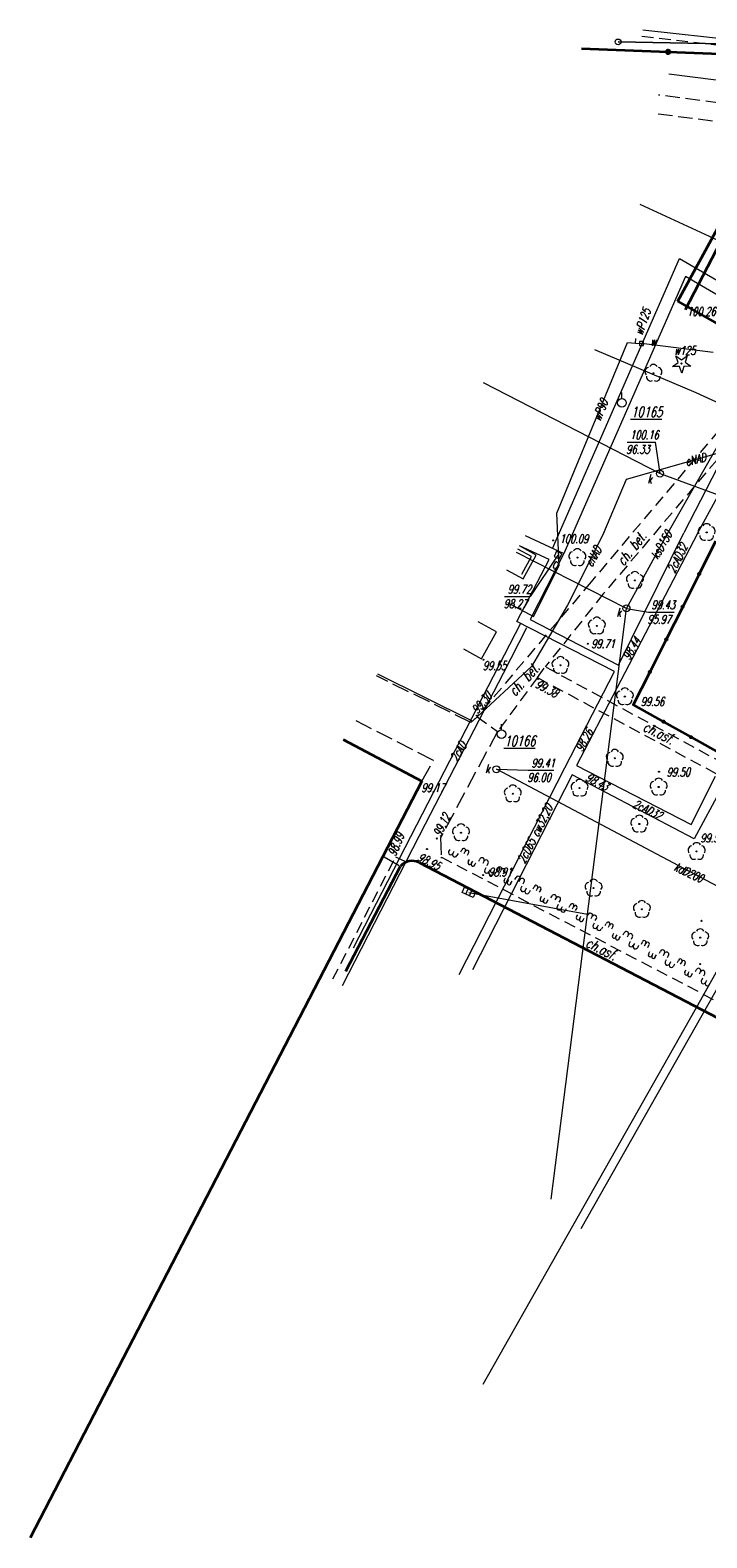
# Model space of a CAD drawing. Header units: metres. Extents: x 7502830 to 7503431, y 5814286 to 5814698.
# Tile 3 of 20: x 7502830 to 7502889, y 5814557 to 5814688. Entities that reach past the tile are written whole.
import ezdxf
from ezdxf.enums import TextEntityAlignment as Align

# ---------------------------------------------------------------- set-up
doc = ezdxf.new("R2010")
doc.units = ezdxf.units.M
doc.header["$MEASUREMENT"] = 0
for name, pattern in [('1', [0]), ('11', [3, 2.5, -0.5]), ('BUD', [0]), ('GDE', [0]), ('KOC', [1.5, 1, -0.5]), ('KOJ', [0]), ('KOU', [2, 1.5, -0.5]), ('SCH', [0]), ('UEB', [0]), ('UPC', [0]), ('UPE', [0]), ('UPK', [0]), ('UPT', [0]), ('UPW', [0]), ('WJD', [0]), ('WSQ', [1.75, 1.25, -0.5])]:
    doc.linetypes.add(name, pattern=pattern)
doc.layers.get('0').update_dxf_attribs({"linetype": 'CONTINUOUS'})
for name, color, linetype, lineweight in [('Dzialki', 7, 'GDE', 18), ('EBTPO_L_6', 7, 'WJD', 18), ('EBUPP_L_1', 7, 'BUD', 35), ('EDZPD_L_0', 7, 'GDE', 20), ('Punkty', 7, 'CONTINUOUS', 18), ('SDROK_T_1', 7, 'CONTINUOUS', 18), ('SDRPK_L_0', 7, 'KOJ', 35), ('SDRPK_L_1', 7, '11', 15), ('SDRPK_L_2', 7, 'KOC', 18), ('SDRPK_L_5', 7, '11', 18), ('SZNPS_T_0', 7, 'CONTINUOUS', 18), ('SZNPS_T_3', 7, 'CONTINUOUS', 18), ('SZOPO_L_0', 7, 'CONTINUOUS', 35), ('SZOPO_L_4', 7, 'CONTINUOUS', 35), ('SZOPO_L_5', 3, 'CONTINUOUS', 18), ('SZZPZ_T_0', 3, 'CONTINUOUS', 18), ('UCCOA_T_0', 6, 'CONTINUOUS', 18), ('UCCOC_T_0', 6, 'CONTINUOUS', 15), ('UCCOO_T_0', 6, 'CONTINUOUS', 15), ('UCCPA_T_1', 6, 'CONTINUOUS', 18), ('UCCPOR_L_1', 6, 'UPC', 18), ('UEEOO_T_0', 1, 'CONTINUOUS', 15), ('UEEPON_L_1', 1, 'UEB', 15), ('UKKOA_T_0', 3, 'CONTINUOUS', 15), ('UKKOA_T_2', 34, 'CONTINUOUS', 15), ('UKKOC_T_0', 3, 'CONTINUOUS', 15), ('UKKOC_T_2', 34, 'CONTINUOUS', 15), ('UKKOO_T_0', 3, 'CONTINUOUS', 15), ('UKKOO_T_2', 34, 'CONTINUOUS', 15), ('UKKPA_T_1', 7, 'CONTINUOUS', 18), ('UKKPA_T_5', 7, 'CONTINUOUS', 18), ('UKKPOD_L_1', 3, 'UPK', 18), ('UKKPOR_L_1', 34, 'UPK', 18), ('UTTPO_L_1', 30, 'UPT', 15), ('UWWOO_T_0', 150, 'CONTINUOUS', 15), ('UWWPA_T_0', 150, 'CONTINUOUS', 18), ('UWWPO_L_0', 150, 'UPW', 15), ('WUKOS_T_1', 7, 'CONTINUOUS', 15), ('WUKPS_L_6', 7, 'WSQ', 18), ('WWRPH_T_1', 7, 'CONTINUOUS', 18)]:
    doc.layers.add(name, color=color, linetype=linetype, lineweight=lineweight)
doc.styles.get("Standard").update_dxf_attribs({"font": 'Simplex.SHX', "width": 0.75})

# ---------------------------------------------------------------- blocks, each defined once
blk = doc.blocks.new('GRT')
at = {"linetype": 'Continuous'}
blk.add_circle((0, 0), 0.25, dxfattribs=at)
blk = doc.blocks.new('OSM')
at = {"linetype": 'Continuous'}
blk.add_line((0, 0.375), (0, 0.875), dxfattribs=at)
blk.add_circle((0, 0), 0.375, dxfattribs=at)
blk = doc.blocks.new('DLI')
at = {"color": 8, "linetype": 'Continuous', "lineweight": 5}
blk.add_circle((0, 0), 0.045, dxfattribs=at)
for centre, start, end in [((-0.36, 0.12), 102.1445, 221.86), ((0, 0.38), 30.1401, 149.8599), ((0.36, 0.12), 318.14, 77.8555), ((-0.22, -0.3), 174.1482, 293.8542), ((0.22, -0.3), 246.1458, 5.8518)]:
    blk.add_arc(centre, 0.375, start, end, dxfattribs=at)
blk = doc.blocks.new('DIG')
at = {"color": 8, "linetype": 'Continuous', "lineweight": 5}
for p, q in [((-0.78225, -0.26495), (-0.3012, 0.09375)), ((-0.3012, 0.09375), (-0.4937, 0.6621)), ((-0.4937, 0.6621), (-0.0039, 0.31545)), ((-0.0039, 0.31545), (0.4771, 0.67415)), ((0.4771, 0.67415), (0.2988, 0.1012)), ((0.2988, 0.1012), (0.7886, -0.24545)), ((-0.18225, -0.2575), (-0.78225, -0.26495)), ((0.01025, -0.82585), (-0.18225, -0.2575)), ((0.1886, -0.2529), (0.01025, -0.82585)), ((0.7886, -0.24545), (0.1886, -0.2529))]:
    blk.add_line(p, q, dxfattribs=at)
blk.add_circle((0, 0), 0.045, dxfattribs=at)
blk = doc.blocks.new('WLM')
at = {"linetype": 'Continuous'}
for p, q in [((0.25, 0.25), (-0.25, 0.25)), ((-0.25, 0.25), (-0.25, -0.25)), ((0.25, -0.25), (0.25, 0.25)), ((-0.25, -0.25), (0.25, -0.25))]:
    blk.add_line(p, q, dxfattribs=at)
blk = doc.blocks.new('WLZ')
at = {"linetype": 'Continuous'}
blk.add_circle((0, 0), 0.3, dxfattribs=at)
blk = doc.blocks.new('KRA')
at = {"linetype": 'Continuous'}
for p, q in [((-0.525, -0.25), (-0.525, 0.25)), ((-0.525, 0.25), (0.525, 0.25)), ((-0.175, -0.25), (-0.175, 0.25)), ((0.175, -0.25), (0.175, 0.25)), ((0.525, 0.25), (0.525, -0.25)), ((0.525, -0.25), (-0.525, -0.25))]:
    blk.add_line(p, q, dxfattribs=at)
blk = doc.blocks.new('ZAS')
at = {"linetype": 'Continuous'}
for p, q in [((0.175, 0.175), (-0.175, 0.175)), ((-0.175, 0.175), (-0.175, -0.175)), ((0.175, -0.175), (0.175, 0.175)), ((-0.175, -0.175), (0.175, -0.175))]:
    blk.add_line(p, q, dxfattribs=at)
blk = doc.blocks.new('WSU')
at = {"linetype": 'Continuous'}
blk.add_circle((0, 0), 0.045, dxfattribs=at)
blk = doc.blocks.new('WSP')
at = {"linetype": 'Continuous'}
blk.add_circle((0, 0), 0.045, dxfattribs=at)
blk = doc.blocks.new('fdsfdsgdgfd')
at = {"layer": 'Dzialki', "color": 8}
blk.add_line((-346.21, 269.35), (-365.43, 269.7), dxfattribs=at)
at = {"layer": 'EBTPO_L_6', "color": 8, "linetype": 'SCH'}
for p, q in [((-372.91, 225.27), (-374.09, 225.91)), ((-372.5, 225.39), (-373.95, 226.17)), ((-373.74, 223.73), (-372.91, 225.27)), ((-373.62, 223.32), (-372.5, 225.39)), ((-375.07, 224.11), (-373.62, 223.32)), ((-375.93, 218.77), (-377.5, 219.63)), ((-377.21, 216.42), (-375.93, 218.77)), ((-378.78, 217.28), (-377.21, 216.42))]:
    blk.add_line(p, q, dxfattribs=at)
at = {"layer": 'EBUPP_L_1', "color": 8, "linetype": 'BUD'}
for p, q in [((-389.18, 209.47), (-382.37, 205.87)), ((-382.37, 205.87), (-416.21, 140.52))]:
    blk.add_line(p, q, dxfattribs=at)
at = {"layer": 'EDZPD_L_0', "color": 8, "linetype": 'GDE'}
blk.add_line((-365.43, 269.7), (-346.21, 269.35), dxfattribs=at)
at = {"layer": 'SDRPK_L_0', "color": 8, "linetype": 'KOJ'}
for p, q in [((-388.94, 189.46), (-384.23, 198.52)), ((-382.6, 198.84), (-347.31, 180.44))]:
    blk.add_line(p, q, dxfattribs=at)
blk.add_arc((-383.22, 197.64), 1.34, 62.8075, 138.9218, dxfattribs=at)
at = {"layer": 'SDRPK_L_1', "color": 8, "linetype": 'KOU'}
for p, q in [((-378.14, 210.93), (-386.29, 214.95)), ((-381.38, 207.65), (-388.27, 211.19)), ((-375.83, 210.15), (-380.76, 201)), ((-382.37, 205.87), (-381.38, 207.65)), ((-380.76, 201), (-380.69, 199.31)), ((-385.62, 199.33), (-384.23, 198.52))]:
    blk.add_line(p, q, dxfattribs=at)
at = {"layer": 'SDRPK_L_1', "color": 8, "linetype": '11'}
blk.add_line((-378.14, 210.93), (-377.6, 211.43), dxfattribs=at)
at = {"layer": 'SDRPK_L_2', "color": 8, "linetype": 'KOC'}
for p, q in [((-363.36, 270.2), (-346.48, 268.26)), ((-353.82, 239.59), (-367.76, 223.07)), ((-353, 238.2), (-366.7, 222.04)), ((-367.76, 223.07), (-377.6, 211.43)), ((-366.7, 222.04), (-371.71, 215.73)), ((-372.39, 214.81), (-371.71, 215.73)), ((-354.91, 206.63), (-371.71, 215.73)), ((-372.39, 214.81), (-375.83, 210.15)), ((-372.39, 214.81), (-352.92, 204.35)), ((-377.6, 211.43), (-375.83, 210.15))]:
    blk.add_line(p, q, dxfattribs=at)
at = {"layer": 'SDRPK_L_5', "color": 8, "linetype": 'KOC'}
for p, q in [((-390.05, 188.78), (-384.65, 199.32)), ((-384.65, 199.32), (-383.78, 198.93)), ((-380.68, 199.2), (-380.69, 199.31)), ((-380.69, 199.31), (-346.98, 181.66))]:
    blk.add_line(p, q, dxfattribs=at)
at = {"layer": 'SZOPO_L_0', "color": 8}
for p, q in [((-368.59, 269.12), (-361.1, 268.84)), ((-361.1, 268.84), (-355.87, 268.65)), ((-359.6, 246.6), (-356.14, 253.25)), ((-357, 226.58), (-358.42, 223.75)), ((-358.42, 223.75), (-359.84, 220.93)), ((-359.84, 220.93), (-361.26, 218.1)), ((-361.26, 218.1), (-362.68, 215.28)), ((-362.68, 215.28), (-364.11, 212.45)), ((-364.11, 212.45), (-361.49, 210.99)), ((-361.49, 210.99), (-359.12, 209.66)), ((-359.12, 209.66), (-356.75, 208.34))]:
    blk.add_line(p, q, dxfattribs=at)
for centre, radius in [((-361.1, 268.84), 0.17), ((-358.42, 223.75), 0.068), ((-359.84, 220.93), 0.068), ((-361.26, 218.1), 0.068), ((-362.68, 215.28), 0.068), ((-361.49, 210.99), 0.068), ((-359.12, 209.66), 0.068)]:
    blk.add_circle(centre, radius, dxfattribs=at)
at = {"layer": 'SZOPO_L_4', "color": 8}
for p, q in [((-360.27, 247.31), (-356.67, 253.9)), ((-353.84, 243.65), (-360.27, 247.31))]:
    blk.add_line(p, q, dxfattribs=at)
at = {"layer": 'SZOPO_L_5', "color": 8}
for p, q in [((-379.96, 199.97), (-380.06, 199.79)), ((-379.61, 199.79), (-379.7, 199.61)), ((-379.25, 199.61), (-379.34, 199.43)), ((-379, 199.75), (-378.91, 199.93)), ((-378.72, 199.61), (-378.63, 199.78)), ((-378.44, 199.46), (-378.35, 199.64)), ((-378.36, 198.92), (-378.26, 199.1)), ((-378.08, 198.78), (-377.98, 198.96)), ((-377.79, 198.63), (-377.7, 198.82)), ((-377.45, 198.96), (-377.36, 199.14)), ((-377.09, 198.78), (-377, 198.95)), ((-376.85, 198.38), (-376.94, 198.2)), ((-376.74, 198.59), (-376.65, 198.77)), ((-376.49, 198.2), (-376.58, 198.02)), ((-376.13, 198.02), (-376.23, 197.84)), ((-375.88, 198.16), (-375.79, 198.34)), ((-375.6, 198.01), (-375.51, 198.19)), ((-375.32, 197.87), (-375.23, 198.05)), ((-375.24, 197.33), (-375.15, 197.51)), ((-374.96, 197.19), (-374.87, 197.37)), ((-374.68, 197.04), (-374.58, 197.23)), ((-374.33, 197.37), (-374.24, 197.55)), ((-373.98, 197.19), (-373.89, 197.36)), ((-373.73, 196.79), (-373.82, 196.61)), ((-373.62, 197), (-373.53, 197.18)), ((-373.37, 196.61), (-373.46, 196.43)), ((-372.77, 196.57), (-372.68, 196.75)), ((-372.48, 196.42), (-372.39, 196.6)), ((-373.02, 196.43), (-373.11, 196.25)), ((-372.2, 196.28), (-372.11, 196.46)), ((-372.12, 195.74), (-372.03, 195.92)), ((-371.84, 195.6), (-371.75, 195.78)), ((-371.56, 195.45), (-371.47, 195.64)), ((-371.22, 195.78), (-371.12, 195.96)), ((-370.86, 195.6), (-370.77, 195.77)), ((-370.5, 195.41), (-370.41, 195.59)), ((-370.61, 195.2), (-370.7, 195.02)), ((-370.26, 195.02), (-370.35, 194.84)), ((-369.9, 194.84), (-369.99, 194.66)), ((-369.65, 194.98), (-369.56, 195.16)), ((-369.37, 194.83), (-369.28, 195.01)), ((-369.09, 194.69), (-368.99, 194.87)), ((-369.01, 194.15), (-368.91, 194.33)), ((-368.72, 194.01), (-368.63, 194.19)), ((-368.44, 193.86), (-368.35, 194.04)), ((-368.1, 194.19), (-368.01, 194.36)), ((-367.74, 194), (-367.65, 194.18)), ((-367.39, 193.82), (-367.29, 194)), ((-367.49, 193.61), (-367.59, 193.43)), ((-367.14, 193.43), (-367.23, 193.25)), ((-366.78, 193.25), (-366.87, 193.07)), ((-366.53, 193.39), (-366.44, 193.57)), ((-366.25, 193.24), (-366.16, 193.42)), ((-365.97, 193.1), (-365.88, 193.28)), ((-365.89, 192.56), (-365.8, 192.74)), ((-364.98, 192.6), (-364.89, 192.77)), ((-365.61, 192.42), (-365.51, 192.6)), ((-365.32, 192.27), (-365.23, 192.45)), ((-364.62, 192.41), (-364.53, 192.59)), ((-364.38, 192.02), (-364.47, 191.84)), ((-364.27, 192.23), (-364.18, 192.41)), ((-364.02, 191.84), (-364.11, 191.66)), ((-363.66, 191.66), (-363.76, 191.48)), ((-363.41, 191.8), (-363.32, 191.98)), ((-363.13, 191.65), (-363.04, 191.83)), ((-362.85, 191.51), (-362.76, 191.69)), ((-362.77, 190.97), (-362.68, 191.15)), ((-362.49, 190.83), (-362.4, 191.01)), ((-362.21, 190.68), (-362.11, 190.86)), ((-361.86, 191.01), (-361.77, 191.18)), ((-361.51, 190.82), (-361.42, 191)), ((-361.26, 190.43), (-361.35, 190.25)), ((-361.15, 190.64), (-361.06, 190.82)), ((-360.9, 190.25), (-360.99, 190.07)), ((-360.3, 190.21), (-360.21, 190.38)), ((-360.02, 190.06), (-359.92, 190.24)), ((-359.73, 189.92), (-359.64, 190.1)), ((-360.55, 190.06), (-360.64, 189.89)), ((-359.65, 189.38), (-359.56, 189.56)), ((-359.37, 189.24), (-359.28, 189.42)), ((-359.09, 189.09), (-359, 189.27)), ((-358.75, 189.42), (-358.66, 189.59)), ((-358.39, 189.23), (-358.3, 189.41)), ((-358.14, 188.84), (-358.23, 188.66)), ((-358.03, 189.05), (-357.94, 189.23)), ((-357.79, 188.66), (-357.88, 188.48))]:
    blk.add_line(p, q, dxfattribs=at)
for centre, radius, start, end in [((-379.88, 199.7), 0.2, 152.97, 332.97), ((-379.52, 199.52), 0.2, 152.97, 332.97), ((-378.75, 199.89), 0.163, 319.6949, 166.2452), ((-378.47, 199.74), 0.163, 319.6949, 166.2452), ((-377.18, 199.05), 0.2, 332.97, 152.97), ((-378.23, 198.82), 0.163, 139.6949, 346.2452), ((-377.95, 198.67), 0.163, 139.6949, 346.2452), ((-376.83, 198.86), 0.2, 332.9726, 152.9675), ((-376.76, 198.11), 0.2, 152.97, 332.97), ((-376.4, 197.93), 0.2, 152.97, 332.97), ((-375.64, 198.3), 0.163, 319.6949, 166.2452), ((-375.35, 198.15), 0.163, 319.6949, 166.2452), ((-375.12, 197.23), 0.163, 139.6949, 346.2452), ((-374.83, 197.08), 0.163, 139.6949, 346.2452), ((-374.06, 197.45), 0.2, 332.9655, 152.9746), ((-373.71, 197.27), 0.2, 332.97, 152.97), ((-373.64, 196.52), 0.2, 152.97, 332.97), ((-372.52, 196.71), 0.163, 319.6949, 166.2452), ((-372.24, 196.56), 0.163, 319.6949, 166.2452), ((-373.29, 196.34), 0.2, 152.97, 332.97), ((-372, 195.64), 0.163, 139.6949, 346.2452), ((-371.72, 195.49), 0.163, 139.6949, 346.2452), ((-370.95, 195.86), 0.2, 332.97, 152.97), ((-370.59, 195.68), 0.2, 332.97, 152.97), ((-370.52, 194.93), 0.2, 152.97, 332.97), ((-370.17, 194.75), 0.2, 152.97, 332.97), ((-369.4, 195.12), 0.163, 319.6949, 166.2452), ((-369.12, 194.97), 0.163, 319.6949, 166.2452), ((-368.88, 194.05), 0.163, 139.6949, 346.2452), ((-368.6, 193.9), 0.163, 139.6949, 346.2452), ((-367.83, 194.27), 0.2, 332.97, 152.97), ((-367.47, 194.09), 0.2, 332.97, 152.97), ((-367.41, 193.34), 0.2, 152.97, 332.97), ((-367.05, 193.16), 0.2, 152.97, 332.97), ((-366.28, 193.53), 0.163, 319.6949, 166.2452), ((-366, 193.38), 0.163, 319.6949, 166.2452), ((-364.71, 192.68), 0.2, 332.97, 152.97), ((-364.36, 192.5), 0.2, 332.97, 152.97), ((-365.76, 192.46), 0.163, 139.6949, 346.2452), ((-365.48, 192.31), 0.163, 139.6949, 346.2452), ((-364.29, 191.75), 0.2, 152.97, 332.97), ((-363.93, 191.57), 0.2, 152.9674, 332.9727), ((-363.17, 191.94), 0.163, 319.6949, 166.2452), ((-362.88, 191.79), 0.163, 319.6949, 166.2452), ((-362.65, 190.86), 0.163, 139.6949, 346.2452), ((-362.36, 190.72), 0.163, 139.6949, 346.2452), ((-361.59, 191.09), 0.2, 332.9674, 152.9727), ((-361.24, 190.91), 0.2, 332.97, 152.97), ((-361.17, 190.16), 0.2, 152.97, 332.97), ((-360.05, 190.35), 0.163, 319.6949, 166.2452), ((-359.77, 190.2), 0.163, 319.6949, 166.2452), ((-360.82, 189.98), 0.2, 152.9674, 332.9727), ((-359.53, 189.27), 0.163, 139.6949, 346.2452), ((-359.25, 189.13), 0.163, 139.6949, 346.2452), ((-358.48, 189.5), 0.2, 332.9674, 152.9727), ((-358.12, 189.32), 0.2, 332.97, 152.97), ((-358.06, 188.57), 0.2, 152.97, 332.97), ((-357.7, 188.39), 0.2, 152.97, 332.97)]:
    blk.add_arc(centre, radius, start, end, dxfattribs=at)
at = {"layer": 'UCCOC_T_0', "color": 8, "linetype": 'Continuous', "lineweight": 0}
for p in [(-370.62, 225.38), (-375.23, 221.81)]:
    blk.add_line(p, (-373.01, 221.81), dxfattribs=at)
at = {"layer": 'UCCPOR_L_1', "color": 8, "linetype": 'UPC'}
for p, q in [((-371.09, 225.96), (-360.13, 250.99)), ((-360.13, 250.99), (-331.06, 234.11)), ((-359.6, 249.43), (-370.11, 225.53)), ((-347.85, 242.61), (-359.6, 249.43)), ((-352.76, 240.91), (-359.75, 227.3)), ((-358.56, 227.26), (-352.24, 238.87)), ((-373.44, 227.09), (-370.11, 225.53)), ((-358.56, 227.26), (-369.02, 207.22)), ((-365.4, 215.88), (-359.75, 227.3)), ((-371.37, 224.99), (-373.95, 226.17)), ((-370.11, 225.53), (-373.02, 219.82)), ((-374.17, 219.64), (-371.37, 224.99)), ((-373.86, 219.48), (-381.86, 203.96)), ((-375.31, 215.19), (-373.3, 219.13)), ((-365.74, 215.34), (-374.17, 219.64)), ((-373.02, 219.82), (-365.4, 215.88)), ((-382.05, 202.17), (-375.31, 215.19)), ((-370.02, 207.02), (-365.74, 215.34)), ((-379.14, 189.18), (-370.02, 207.02)), ((-369.02, 207.22), (-359.1, 202.12)), ((-369.38, 206.4), (-378, 189.58)), ((-358.84, 200.88), (-369.38, 206.4)), ((-359.1, 202.12), (-357, 206.29)), ((-356.52, 205.2), (-358.84, 200.88)), ((-381.86, 203.96), (-388.32, 191.45)), ((-348.1, 203.45), (-368.64, 167.21)), ((-389.24, 188.22), (-382.05, 202.17)), ((-358.28, 186.97), (-349.66, 202.44)), ((-377.07, 153.8), (-358.28, 186.97))]:
    blk.add_line(p, q, dxfattribs=at)
at = {"layer": 'UEEPON_L_1', "color": 8, "linetype": 'UPE'}
for p, q in [((-350.76, 265.59), (-361.05, 266.91)), ((-351.48, 250.09), (-363.53, 255.65)), ((-358.68, 239.4), (-367.44, 243.12)), ((-342.27, 231.85), (-358.68, 239.4)), ((-364.7, 231.95), (-352.45, 235.43)), ((-366.66, 227.32), (-364.7, 231.95)), ((-366.66, 227.32), (-369.79, 221.06)), ((-369.79, 221.06), (-372.89, 215.75)), ((-378, 211.04), (-386.18, 215.11)), ((-372.89, 215.75), (-378, 211.04))]:
    blk.add_line(p, q, dxfattribs=at)
at = {"layer": 'UKKOC_T_0', "color": 8, "linetype": 'Continuous', "lineweight": 0}
for p, q in [((-364.65, 235.14), (-362.18, 235.14)), ((-361.8, 232.42), (-362.18, 235.14)), ((-375.93, 206.89), (-373.18, 206.8)), ((-373.18, 206.8), (-370.98, 206.8))]:
    blk.add_line(p, q, dxfattribs=at)
at = {"layer": 'UKKOC_T_2', "color": 8, "linetype": 'Continuous', "lineweight": 0}
for p, q in [((-364.7, 220.78), (-362.81, 220.46)), ((-362.81, 220.46), (-360.58, 220.46))]:
    blk.add_line(p, q, dxfattribs=at)
at = {"layer": 'UKKPOD_L_1', "color": 8, "linetype": 'UPK'}
for p, q in [((-377.09, 240.29), (-361.8, 232.42)), ((-361.8, 232.42), (-350.9, 228.42))]:
    blk.add_line(p, q, dxfattribs=at)
at = {"layer": 'UKKPOR_L_1', "color": 8, "linetype": 'UPK'}
for p, q in [((-361.09, 227.33), (-349.79, 247.19)), ((-364.7, 220.78), (-361.09, 227.33)), ((-364.7, 220.78), (-374.19, 225.62)), ((-371.21, 169.78), (-364.7, 220.78)), ((-341.1, 188.43), (-375.93, 206.89)), ((-378.31, 196.26), (-368.06, 194.37))]:
    blk.add_line(p, q, dxfattribs=at)
at = {"layer": 'UTTPO_L_1', "color": 8, "linetype": 'UPT'}
blk.add_line((-349.32, 269.2), (-363.28, 270.71), dxfattribs=at)
at = {"layer": 'UWWPO_L_0', "color": 8, "linetype": '1'}
for p, q in [((-370.71, 229.01), (-364.61, 243.73)), ((-364.61, 243.73), (-363.92, 243.68)), ((-363.92, 243.68), (-363.9, 244.08)), ((-363.92, 243.68), (-363.41, 243.65)), ((-357.2, 242.87), (-363.41, 243.65)), ((-370.52, 224.48), (-370.71, 229.01)), ((-372.74, 220.09), (-370.52, 224.48)), ((-374.99, 221.29), (-372.74, 220.09))]:
    blk.add_line(p, q, dxfattribs=at)
at = {"layer": 'WUKPS_L_6', "color": 8, "linetype": 'WSQ'}
for p, q in [((-351.41, 263.75), (-361.94, 265.11)), ((-361.97, 263.49), (-352.3, 262.25))]:
    blk.add_line(p, q, dxfattribs=at)
at = {"layer": 'Punkty', "color": 8}
blk.add_blockref('GRT', (-365.43, 269.7), dxfattribs=at)
at = {"layer": 'SZNPS_T_0', "color": 8, "rotation": 0.009142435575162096}
for p in [(-365.09, 238.54), (-375.5, 209.92)]:
    blk.add_blockref('OSM', p, dxfattribs=at)
at = {"layer": 'SZZPZ_T_0', "color": 8, "rotation": 0.009142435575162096}
for name, p in [('DIG', (-359.94, 241.93)), ('DLI', (-362.37, 241.09)), ('DLI', (-357.77, 227.34)), ('DLI', (-368.94, 225.17)), ('DLI', (-363.97, 223.2)), ('DLI', (-367.26, 219.27)), ('DLI', (-370.4, 215.87)), ('DLI', (-364.84, 213.16)), ('DLI', (-365.71, 207.84)), ('DLI', (-368.75, 205.26)), ('DLI', (-361.92, 205.36)), ('DLI', (-374.52, 204.77)), ('DLI', (-378.99, 201.41)), ('DLI', (-363.59, 202.16)), ('DLI', (-358.64, 199.79)), ('DLI', (-367.54, 196.63)), ('DLI', (-363.37, 194.8)), ('DLI', (-358.33, 192.35))]:
    blk.add_blockref(name, p, dxfattribs=at)
at = {"layer": 'UCCPA_T_1', "color": 8, "rotation": 335.4419814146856}
blk.add_blockref('WLM', (-370.62, 225.38), dxfattribs=at)
at = {"layer": 'UKKPA_T_1', "color": 8}
for name, p, rotation in [('WLZ', (-361.8, 232.42), 0.009142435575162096), ('WLZ', (-375.93, 206.89), 0.009142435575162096), ('KRA', (-378.31, 196.26), 336.170412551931)]:
    blk.add_blockref(name, p, dxfattribs=dict(at, rotation=rotation))
at = {"layer": 'UKKPA_T_5', "color": 8, "rotation": 0.009142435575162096}
blk.add_blockref('WLZ', (-364.7, 220.78), dxfattribs=at)
at = {"layer": 'UWWPA_T_0', "color": 8, "rotation": 0.009142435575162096}
blk.add_blockref('ZAS', (-363.41, 243.65), dxfattribs=at)
at = {"layer": 'WUKOS_T_1', "color": 8, "rotation": 0.009142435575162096}
for p in [(-372.34, 214.69), (-377.61, 211.53)]:
    blk.add_blockref('WSU', p, dxfattribs=at)
at = {"layer": 'WWRPH_T_1', "color": 8, "rotation": 0.009142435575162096}
for p in [(-371.04, 226.65), (-368.04, 217.73), (-377.06, 216.35), (-364.11, 212.45), (-361.89, 206.67), (-381.08, 200.91), (-381.93, 200), (-377.07, 197.75), (-358.22, 193.8), (-358.33, 190.07)]:
    blk.add_blockref('WSP', p, dxfattribs=at)
at = {"layer": 'SDROK_T_1', "color": 8, "lineweight": 9, "oblique": 15, "width": 0.7}
for rotation, p in [(51.9949, (-364.93, 224.39)), (48.2798, (-374.31, 213.12))]:
    blk.add_text('ch. bet.', height=0.9, rotation=rotation, dxfattribs=at).set_placement(p)
for p in [(-361.89, 210.03), (-366.84, 191.38)]:
    blk.add_text('ch.asf.', height=0.9, rotation=333.4441, dxfattribs=at).set_placement(p, align=Align.MIDDLE)
at = {"layer": 'SZNPS_T_3', "color": 8, "oblique": 15, "width": 0.7}
for s, p in [('%%U10165', (-364.3, 237.3)), ('%%U10166', (-375.25, 208.89))]:
    blk.add_text(s, height=0.9, rotation=0.0091, dxfattribs=at).set_placement(p)
at = {"layer": 'UCCOA_T_0', "color": 8, "oblique": 15, "width": 0.7}
blk.add_text('c', height=0.9, rotation=0.0091, dxfattribs=at).set_placement((-371.16, 224.2))
at = {"layer": 'UCCOC_T_0', "color": 8, "lineweight": 9, "oblique": 15, "width": 0.7}
for s, p in [('99.72', (-374.96, 222.81)), ('98.27', (-375.3, 221.56))]:
    blk.add_text(s, height=0.75, rotation=0.0091, dxfattribs=at).set_placement(p, align=Align.TOP_LEFT)
blk.add_text('98.44', height=0.75, rotation=59.885, dxfattribs=at).set_placement((-364.25, 217.31), align=Align.MIDDLE)
for s, rotation, p in [('98.26', 60.9547, (-368.51, 208.33)), ('98.43', 331.0691, (-368.3, 205.96))]:
    blk.add_text(s, height=0.75, rotation=rotation, dxfattribs=at).set_placement(p)
at = {"layer": 'UCCOO_T_0', "color": 8, "lineweight": 9, "oblique": 15, "width": 0.7}
for s, rotation, p in [('2cAD32', 63.7255, (-360.29, 225.12)), ('2cAD', 60.1737, (-379.22, 208.41)), ('2cD65 cw32,20', 63.4443, (-372.49, 201.26)), ('2cAD32', 334.1428, (-362.88, 203.4))]:
    blk.add_text(s, height=0.75, rotation=rotation, dxfattribs=at).set_placement(p, align=Align.MIDDLE)
at = {"layer": 'UEEOO_T_0', "color": 8, "lineweight": 9, "oblique": 15, "width": 0.7}
for rotation, p in [(13.3579, (-358.74, 233.64)), (61.5966, (-367.56, 225.27))]:
    blk.add_text('eNAD', height=0.75, rotation=rotation, dxfattribs=at).set_placement(p, align=Align.MIDDLE)
at = {"layer": 'UKKOA_T_0', "color": 8, "lineweight": 9, "oblique": 15, "width": 0.7}
for p in [(-362.9, 231.58), (-376.9, 206.56)]:
    blk.add_text('k', height=0.75, rotation=0.0091, dxfattribs=at).set_placement(p)
at = {"layer": 'UKKOA_T_2', "color": 8, "lineweight": 9, "oblique": 15, "width": 0.7}
blk.add_text('k', height=0.75, rotation=0.0091, dxfattribs=at).set_placement((-365.57, 220.06))
at = {"layer": 'UKKOC_T_0', "color": 8, "lineweight": 9, "oblique": 15, "width": 0.7}
for s, p in [('100.16', (-364.39, 236.14)), ('96.33', (-364.72, 234.89)), ('99.41', (-372.91, 207.8)), ('96.00', (-373.25, 206.55))]:
    blk.add_text(s, height=0.75, rotation=0.0091, dxfattribs=at).set_placement(p, align=Align.TOP_LEFT)
at = {"layer": 'UKKOC_T_2', "color": 8, "lineweight": 9, "oblique": 15, "width": 0.7}
for s, p in [('99.43', (-362.54, 221.46)), ('95.97', (-362.88, 220.21))]:
    blk.add_text(s, height=0.75, rotation=0.0091, dxfattribs=at).set_placement(p, align=Align.TOP_LEFT)
at = {"layer": 'UKKOO_T_0', "color": 8, "lineweight": 9, "oblique": 15, "width": 0.7}
blk.add_text('kdD200', height=0.75, rotation=335.1886, dxfattribs=at).set_placement((-359.32, 197.97), align=Align.MIDDLE)
at = {"layer": 'UKKOO_T_2', "color": 8, "lineweight": 9, "oblique": 15, "width": 0.7}
blk.add_text('ksD150', height=0.75, rotation=60.0778, dxfattribs=at).set_placement((-361.68, 226.25), align=Align.MIDDLE)
at = {"layer": 'UWWOO_T_0', "color": 8, "lineweight": 9, "oblique": 15, "width": 0.7}
for s, rotation, p in [('wP125', 70.6641, (-363.34, 244.32)), ('wP90', 67.5106, (-366.97, 236.9))]:
    blk.add_text(s, height=0.75, rotation=rotation, dxfattribs=at).set_placement(p)
for s, p in [('w', (-362.4, 243.46)), ('w125', (-359.66, 242.68))]:
    blk.add_text(s, height=0.75, rotation=0.0091, dxfattribs=at).set_placement(p, align=Align.CENTER)
at = {"layer": 'WUKOS_T_1', "color": 8, "lineweight": 9, "oblique": 15, "width": 0.7}
for s, rotation, p in [('100.26', 0.0091, (-359.47, 246.04)), ('100.09', 0.0091, (-370.48, 226.42)), ('99.71', 0.0091, (-367.74, 217.35)), ('99.55', 0.0091, (-377.11, 215.46)), ('99.30', 50.125, (-377.56, 211.61)), ('99.56', 0.0091, (-363.47, 212.36)), ('99.50', 0.0091, (-361.23, 206.26)), ('99.17', 0.0091, (-382.41, 204.92)), ('99.12', 63.9297, (-380.76, 201)), ('98.99', 67.1684, (-384.65, 199.32)), ('99.50', 0.0091, (-358.32, 200.58)), ('98.95', 333.1941, (-382.82, 199.05)), ('98.91', 0.0091, (-376.62, 197.64))]:
    blk.add_text(s, height=0.75, rotation=rotation, dxfattribs=at).set_placement(p)
blk.add_text('99.38', height=0.75, rotation=331.8306, dxfattribs=at).set_placement((-372.29, 214.66), align=Align.TOP_LEFT)

msp = doc.modelspace()

# ---------------------------------------------------------------- block references
at = {"linetype": 'Continuous'}
msp.add_blockref('fdsfdsgdgfd', (7503246.36, 5814416.97), dxfattribs=at)

doc.saveas('drawing.dxf')
